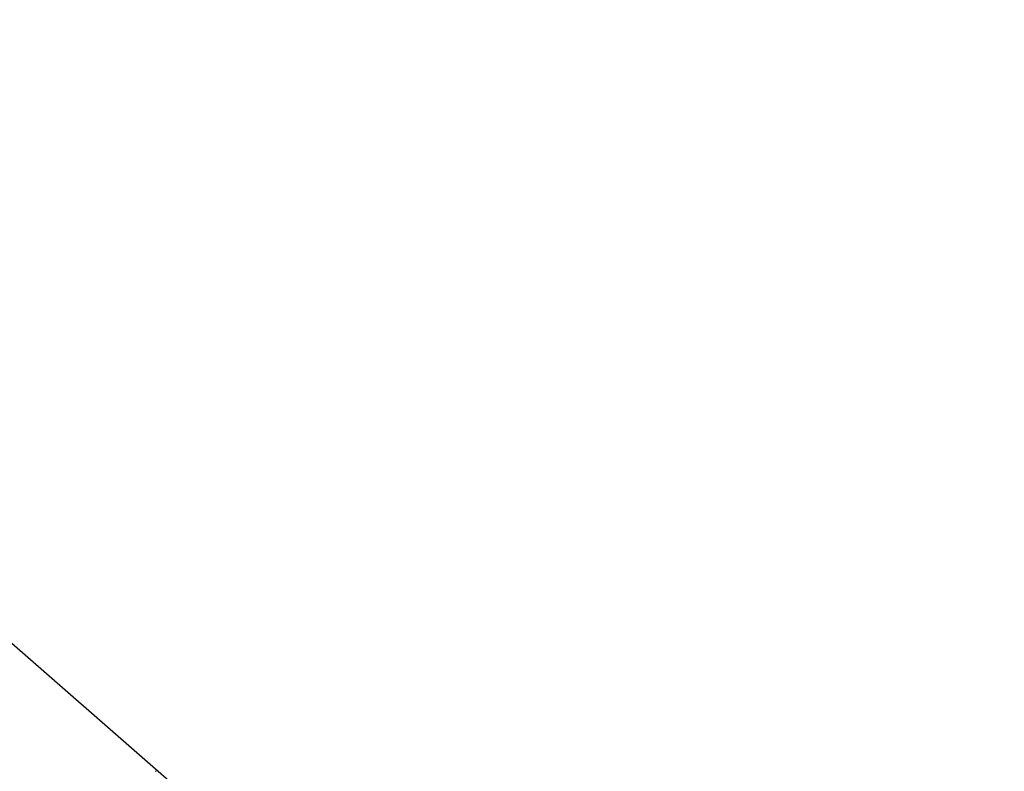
# Model space of a CAD drawing. Header units: metres. Extents: x 4434121 to 4434823, y 5475248 to 5475614.
# Tile 152 of 153: x 4434320.5 to 4434325.7, y 5475495.8 to 5475499.77. Entities that reach past the tile are written whole.
import ezdxf

# ---------------------------------------------------------------- set-up
doc = ezdxf.new("R2010")
doc.units = ezdxf.units.M
doc.layers.add('GTU_Bestand', color=253, linetype='Continuous')

msp = doc.modelspace()

# ---------------------------------------------------------------- linework, layer by layer
at = {"layer": 'GTU_Bestand', "linetype": 'Continuous', "lineweight": 30}
for p, q in [((4434321.217, 5475495.8005), (4434321.219, 5475495.8008)), ((4434321.2178, 5475495.8012), (4434321.2188, 5475495.8014)), ((4434321.2188, 5475495.8014), (4434321.2192, 5475495.8015)), ((4434321.219, 5475495.8008), (4434321.2198, 5475495.801))]:
    msp.add_line(p, q, dxfattribs=at)
at = {"layer": 'GTU_Bestand', "lineweight": 30, "flags": 128}
msp.add_lwpolyline([(4434316.6326, 5475499.7062), (4434324.5165, 5475490.7114), (4434325.697, 5475491.8932), (4434316.6935, 5475499.7671)], dxfattribs=at)

doc.saveas('drawing.dxf')
